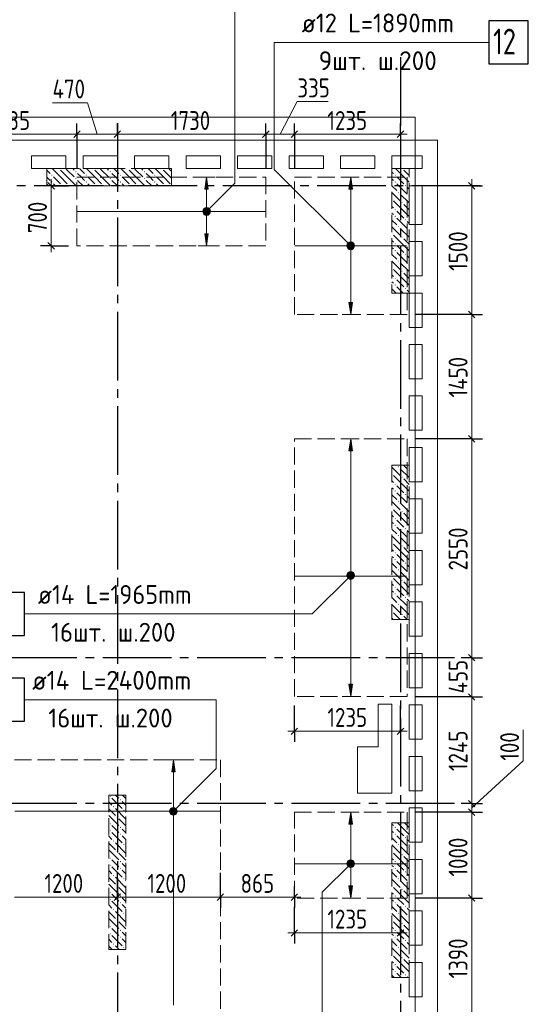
# Model space of a CAD drawing. Header units: millimetres. Extents: x 0 to 61017, y 0 to 42000.
# Tile 28 of 30: x 44842 to 50768, y 24761 to 36235. Entities that reach past the tile are written whole.
import ezdxf

# ---------------------------------------------------------------- set-up
doc = ezdxf.new("R2010")
doc.units = ezdxf.units.MM
doc.linetypes.add('______2', pattern=[270, 200, -70])
doc.linetypes.add('______5', pattern=[1100, 800, -100, 100, -100])
for name, color, linetype, lineweight in [('Standard', 7, 'Continuous', 25), ('ДОП Верх по Х', 7, 'Continuous', 25), ('ЖБ Пилон', 180, 'Continuous', 25), ('Оси', 40, '______5', 18), ('Позиционная метка номер позиции', 7, 'Continuous', 13), ('Примечания', 7, 'Continuous', 25)]:
    doc.layers.add(name, color=color, linetype=linetype, lineweight=lineweight)
doc.layers.add('ЖБ Перекрытие верхний уровень', color=7, linetype='Continuous', lineweight=25, true_color=0xe0e0ff)
doc.styles.add('GOST 2.304-81', font='txt')
doc.styles.add('ISOCPEUR', font='txt')

msp = doc.modelspace()

# ---------------------------------------------------------------- hatches: boundary and pattern name
at = {"layer": 'ДОП Верх по Х', "linetype": 'Continuous', "lineweight": 13, "transparency": 33554687}
for points in [[(47040, 34260), (47020, 34400), (47000, 34260)], [(48719, 34260), (48699, 34400), (48679, 34260)], [(46983, 34000), (47058, 34000), (47052, 34019)], [(46983, 34000), (47052, 34019), (46988, 34019)], [(46988, 33981), (47058, 34000), (46983, 34000)], [(46988, 34019), (47052, 34019), (47039, 34032)], [(46988, 34019), (47039, 34032), (47001, 34032)], [(46988, 33981), (47052, 33981), (47058, 34000)], [(47001, 33968), (47052, 33981), (46988, 33981)], [(47001, 34032), (47039, 34032), (47020, 34038)], [(47001, 33968), (47039, 33968), (47052, 33981)], [(47039, 33968), (47001, 33968), (47020, 33962)], [(48661, 33600), (48736, 33600), (48731, 33619)], [(48661, 33600), (48731, 33619), (48667, 33619)], [(48667, 33619), (48731, 33619), (48718, 33632)], [(48667, 33619), (48718, 33632), (48680, 33632)], [(48680, 33632), (48718, 33632), (48699, 33638)], [(48667, 33581), (48736, 33600), (48661, 33600)], [(48667, 33581), (48731, 33581), (48736, 33600)], [(48680, 33568), (48731, 33581), (48667, 33581)], [(48680, 33568), (48718, 33568), (48731, 33581)], [(48718, 33568), (48680, 33568), (48699, 33562)], [(48719, 31210), (48699, 31350), (48679, 31210)], [(48661, 29750), (48736, 29750), (48731, 29769)], [(48661, 29750), (48731, 29769), (48667, 29769)], [(48667, 29731), (48736, 29750), (48661, 29750)], [(48667, 29769), (48731, 29769), (48718, 29782)], [(48667, 29769), (48718, 29782), (48680, 29782)], [(48667, 29731), (48731, 29731), (48736, 29750)], [(48680, 29718), (48731, 29731), (48667, 29731)], [(48680, 29782), (48718, 29782), (48699, 29787)], [(48680, 29718), (48718, 29718), (48731, 29731)], [(48718, 29718), (48680, 29718), (48699, 29712)], [(46653, 27470), (46633, 27610), (46613, 27470)], [(46596, 27010), (46671, 27010), (46665, 27029)], [(46596, 27010), (46665, 27029), (46601, 27029)], [(46601, 26991), (46671, 27010), (46596, 27010)], [(46601, 27029), (46665, 27029), (46652, 27042)], [(46601, 27029), (46652, 27042), (46614, 27042)], [(46601, 26991), (46665, 26991), (46671, 27010)], [(46614, 26978), (46665, 26991), (46601, 26991)], [(46614, 27042), (46652, 27042), (46633, 27048)], [(46614, 26978), (46652, 26978), (46665, 26991)], [(46652, 26978), (46614, 26978), (46633, 26972)], [(48719, 26860), (48699, 27000), (48679, 26860)], [(48661, 26400), (48736, 26400), (48731, 26419)], [(48661, 26400), (48731, 26419), (48667, 26419)], [(48667, 26381), (48736, 26400), (48661, 26400)], [(48667, 26419), (48731, 26419), (48718, 26432)], [(48667, 26419), (48718, 26432), (48680, 26432)], [(48667, 26381), (48731, 26381), (48736, 26400)], [(48680, 26432), (48718, 26432), (48699, 26438)], [(48680, 26368), (48731, 26381), (48667, 26381)], [(48680, 26368), (48718, 26368), (48731, 26381)], [(48718, 26368), (48680, 26368), (48699, 26363)]]:
    msp.add_hatch(color=7, dxfattribs=at).paths.add_polyline_path(points)
for points in [[(47040, 33740), (47020, 33600), (47000, 33740)], [(48719, 32940), (48699, 32800), (48679, 32940)], [(48719, 28490), (48699, 28350), (48679, 28490)], [(48719, 26140), (48699, 26000), (48679, 26140)]]:
    msp.add_hatch(color=7, dxfattribs=at).paths.add_polyline_path(points, flags=16)
at = {"layer": 'ЖБ Пилон', "linetype": 'Continuous', "lineweight": 18, "transparency": 33554687}
for points in [[(45210, 34423), (45217, 34430), (45223, 34423), (45217, 34417)], [(45300, 34500), (45297, 34497), (45294, 34500)], [(45490, 34463), (45497, 34470), (45503, 34463), (45497, 34457)], [(45610, 34423), (45617, 34430), (45623, 34423), (45617, 34417)], [(45700, 34500), (45697, 34497), (45694, 34500)], [(45890, 34463), (45897, 34470), (45903, 34463), (45897, 34457)], [(46010, 34423), (46017, 34430), (46023, 34423), (46017, 34417)], [(46100, 34500), (46097, 34497), (46094, 34500)], [(46290, 34463), (46297, 34470), (46303, 34463), (46297, 34457)], [(46410, 34423), (46417, 34430), (46423, 34423), (46417, 34417)], [(46500, 34500), (46497, 34497), (46494, 34500)], [(49210, 34423), (49217, 34430), (49223, 34423), (49217, 34417)], [(49300, 34500), (49297, 34497), (49294, 34500)], [(45210, 34343), (45217, 34350), (45223, 34343), (45217, 34337)], [(45330, 34303), (45337, 34310), (45343, 34303), (45340, 34300), (45334, 34300)], [(45410, 34303), (45417, 34310), (45423, 34303), (45420, 34300), (45414, 34300)], [(45490, 34383), (45497, 34390), (45503, 34383), (45497, 34377)], [(45610, 34343), (45617, 34350), (45623, 34343), (45617, 34337)], [(45730, 34303), (45737, 34310), (45743, 34303), (45740, 34300), (45734, 34300)], [(45810, 34303), (45817, 34310), (45823, 34303), (45820, 34300), (45814, 34300)], [(45890, 34383), (45897, 34390), (45903, 34383), (45897, 34377)], [(46010, 34343), (46017, 34350), (46023, 34343), (46017, 34337)], [(46130, 34303), (46137, 34310), (46143, 34303), (46140, 34300), (46134, 34300)], [(46210, 34303), (46217, 34310), (46223, 34303), (46220, 34300), (46214, 34300)], [(46290, 34383), (46297, 34390), (46303, 34383), (46297, 34377)], [(46410, 34343), (46417, 34350), (46423, 34343), (46417, 34337)], [(46530, 34303), (46537, 34310), (46543, 34303), (46540, 34300), (46534, 34300)], [(49210, 34343), (49217, 34350), (49223, 34343), (49217, 34337)], [(49330, 34303), (49337, 34310), (49343, 34303), (49337, 34297)], [(49250, 34223), (49257, 34230), (49263, 34223), (49257, 34217)], [(49180, 34147), (49183, 34143), (49180, 34140)], [(49290, 34103), (49297, 34110), (49303, 34103), (49297, 34097)], [(49370, 34183), (49377, 34190), (49380, 34187), (49380, 34180), (49377, 34177)], [(49210, 34023), (49217, 34030), (49223, 34023), (49217, 34017)], [(49210, 33943), (49217, 33950), (49223, 33943), (49217, 33937)], [(49330, 33903), (49337, 33910), (49343, 33903), (49337, 33897)], [(49180, 33747), (49183, 33743), (49180, 33740)], [(49250, 33823), (49257, 33830), (49263, 33823), (49257, 33817)], [(49370, 33783), (49377, 33790), (49380, 33787), (49380, 33780), (49377, 33777)], [(49210, 33623), (49217, 33630), (49223, 33623), (49217, 33617)], [(49290, 33703), (49297, 33710), (49303, 33703), (49297, 33697)], [(49210, 33543), (49217, 33550), (49223, 33543), (49217, 33537)], [(49330, 33503), (49337, 33510), (49343, 33503), (49337, 33497)], [(49250, 33423), (49257, 33430), (49263, 33423), (49257, 33417)], [(49370, 33383), (49377, 33390), (49380, 33387), (49380, 33380), (49377, 33377)], [(49180, 33347), (49183, 33343), (49180, 33340)], [(49290, 33303), (49297, 33310), (49303, 33303), (49297, 33297)], [(49210, 33223), (49217, 33230), (49223, 33223), (49217, 33217)], [(49210, 33143), (49217, 33150), (49223, 33143), (49217, 33137)], [(49330, 33103), (49337, 33110), (49343, 33103), (49337, 33097)], [(49250, 31023), (49257, 31030), (49263, 31023), (49257, 31017)], [(49370, 30983), (49377, 30990), (49380, 30987), (49380, 30980), (49377, 30977)], [(49180, 30947), (49183, 30943), (49180, 30940)], [(49290, 30903), (49297, 30910), (49303, 30903), (49297, 30897)], [(49210, 30823), (49217, 30830), (49223, 30823), (49217, 30817)], [(49210, 30743), (49217, 30750), (49223, 30743), (49217, 30737)], [(49330, 30703), (49337, 30710), (49343, 30703), (49337, 30697)], [(49180, 30547), (49183, 30543), (49180, 30540)], [(49250, 30623), (49257, 30630), (49263, 30623), (49257, 30617)], [(49370, 30583), (49377, 30590), (49380, 30587), (49380, 30580), (49377, 30577)], [(49210, 30423), (49217, 30430), (49223, 30423), (49217, 30417)], [(49290, 30503), (49297, 30510), (49303, 30503), (49297, 30497)], [(49210, 30343), (49217, 30350), (49223, 30343), (49217, 30337)], [(49330, 30303), (49337, 30310), (49343, 30303), (49337, 30297)], [(49250, 30223), (49257, 30230), (49263, 30223), (49257, 30217)], [(49370, 30183), (49377, 30190), (49380, 30187), (49380, 30180), (49377, 30177)], [(49180, 30147), (49183, 30143), (49180, 30140)], [(49290, 30103), (49297, 30110), (49303, 30103), (49297, 30097)], [(49210, 30023), (49217, 30030), (49223, 30023), (49217, 30017)], [(49210, 29943), (49217, 29950), (49223, 29943), (49217, 29937)], [(49330, 29903), (49337, 29910), (49343, 29903), (49337, 29897)], [(49180, 29747), (49183, 29743), (49180, 29740)], [(49250, 29823), (49257, 29830), (49263, 29823), (49257, 29817)], [(49370, 29783), (49377, 29790), (49380, 29787), (49380, 29780), (49377, 29777)], [(49210, 29623), (49217, 29630), (49223, 29623), (49217, 29617)], [(49290, 29703), (49297, 29710), (49303, 29703), (49297, 29697)], [(49210, 29543), (49217, 29550), (49223, 29543), (49217, 29537)], [(49330, 29503), (49337, 29510), (49343, 29503), (49337, 29497)], [(49250, 29423), (49257, 29430), (49263, 29423), (49257, 29417)], [(49370, 29383), (49377, 29390), (49380, 29387), (49380, 29380), (49377, 29377)], [(49180, 29347), (49183, 29343), (49180, 29340)], [(49290, 29303), (49297, 29310), (49303, 29303), (49297, 29297)], [(45890, 27183), (45897, 27190), (45903, 27183), (45897, 27177)], [(46010, 27143), (46017, 27150), (46023, 27143), (46017, 27137)], [(45930, 27063), (45937, 27070), (45943, 27063), (45937, 27057)], [(46050, 27023), (46057, 27030), (46063, 27023), (46057, 27017)], [(45890, 26863), (45897, 26870), (45903, 26863), (45897, 26857)], [(45970, 26943), (45977, 26950), (45983, 26943), (45977, 26937)], [(45890, 26783), (45897, 26790), (45903, 26783), (45897, 26777)], [(46010, 26823), (46017, 26830), (46023, 26823), (46017, 26817)], [(46010, 26743), (46017, 26750), (46023, 26743), (46017, 26737)], [(49210, 26823), (49217, 26830), (49223, 26823), (49217, 26817)], [(49210, 26743), (49217, 26750), (49223, 26743), (49217, 26737)], [(45930, 26663), (45937, 26670), (45943, 26663), (45937, 26657)], [(46050, 26623), (46057, 26630), (46063, 26623), (46057, 26617)], [(49250, 26623), (49257, 26630), (49263, 26623), (49257, 26617)], [(49330, 26703), (49337, 26710), (49343, 26703), (49337, 26697)], [(45970, 26543), (45977, 26550), (45983, 26543), (45977, 26537)], [(49180, 26547), (49183, 26543), (49180, 26540)], [(49290, 26503), (49297, 26510), (49303, 26503), (49297, 26497)], [(49370, 26583), (49377, 26590), (49380, 26587), (49380, 26580), (49377, 26577)], [(45890, 26463), (45897, 26470), (45903, 26463), (45897, 26457)], [(45890, 26383), (45897, 26390), (45903, 26383), (45897, 26377)], [(46010, 26423), (46017, 26430), (46023, 26423), (46017, 26417)], [(49210, 26423), (49217, 26430), (49223, 26423), (49217, 26417)], [(46010, 26343), (46017, 26350), (46023, 26343), (46017, 26337)], [(49210, 26343), (49217, 26350), (49223, 26343), (49217, 26337)], [(49330, 26303), (49337, 26310), (49343, 26303), (49337, 26297)], [(45930, 26263), (45937, 26270), (45943, 26263), (45937, 26257)], [(46050, 26223), (46057, 26230), (46063, 26223), (46057, 26217)], [(49250, 26223), (49257, 26230), (49263, 26223), (49257, 26217)], [(49370, 26183), (49377, 26190), (49380, 26187), (49380, 26180), (49377, 26177)], [(45890, 26063), (45897, 26070), (45903, 26063), (45897, 26057)], [(45970, 26143), (45977, 26150), (45983, 26143), (45977, 26137)], [(49180, 26147), (49183, 26143), (49180, 26140)], [(49290, 26103), (49297, 26110), (49303, 26103), (49297, 26097)], [(45890, 25983), (45897, 25990), (45903, 25983), (45897, 25977)], [(46010, 26023), (46017, 26030), (46023, 26023), (46017, 26017)], [(46010, 25943), (46017, 25950), (46023, 25943), (46017, 25937)], [(49210, 26023), (49217, 26030), (49223, 26023), (49217, 26017)], [(49210, 25943), (49217, 25950), (49223, 25943), (49217, 25937)], [(45930, 25863), (45937, 25870), (45943, 25863), (45937, 25857)], [(46050, 25823), (46057, 25830), (46063, 25823), (46057, 25817)], [(49250, 25823), (49257, 25830), (49263, 25823), (49257, 25817)], [(49330, 25903), (49337, 25910), (49343, 25903), (49337, 25897)], [(45970, 25743), (45977, 25750), (45983, 25743), (45977, 25737)], [(49180, 25747), (49183, 25743), (49180, 25740)], [(49290, 25703), (49297, 25710), (49303, 25703), (49297, 25697)], [(49370, 25783), (49377, 25790), (49380, 25787), (49380, 25780), (49377, 25777)], [(45890, 25663), (45897, 25670), (45903, 25663), (45897, 25657)], [(45890, 25583), (45897, 25590), (45903, 25583), (45897, 25577)], [(46010, 25623), (46017, 25630), (46023, 25623), (46017, 25617)], [(49210, 25623), (49217, 25630), (49223, 25623), (49217, 25617)], [(46010, 25543), (46017, 25550), (46023, 25543), (46017, 25537)], [(49210, 25543), (49217, 25550), (49223, 25543), (49217, 25537)], [(49330, 25503), (49337, 25510), (49343, 25503), (49337, 25497)], [(45930, 25463), (45937, 25470), (45943, 25463), (45937, 25457)], [(46050, 25423), (46057, 25430), (46063, 25423), (46057, 25417)], [(49250, 25423), (49257, 25430), (49263, 25423), (49257, 25417)], [(49370, 25383), (49377, 25390), (49380, 25387), (49380, 25380), (49377, 25377)], [(49180, 25347), (49183, 25343), (49180, 25340)], [(49290, 25303), (49297, 25310), (49303, 25303), (49297, 25297)], [(49210, 25223), (49217, 25230), (49223, 25223), (49217, 25217)], [(49210, 25143), (49217, 25150), (49223, 25143), (49217, 25137)], [(49330, 25103), (49337, 25110), (49343, 25103), (49337, 25097)]]:
    msp.add_hatch(color=7, dxfattribs=at).paths.add_polyline_path(points, flags=16)
at = {"layer": 'Позиционная метка номер позиции', "linetype": 'Continuous', "lineweight": 13, "transparency": 33554687}
for points in [[(46977, 34011), (47052, 33968), (46988, 34032)], [(46977, 33989), (47032, 33957), (46977, 34011)], [(46977, 34011), (47032, 33957), (47052, 33968)], [(47009, 33957), (46977, 33989), (46988, 33968)], [(46977, 33989), (47009, 33957), (47032, 33957)], [(46988, 34032), (47063, 33989), (47009, 34043)], [(46988, 34032), (47052, 33968), (47063, 33989)], [(47009, 34043), (47063, 33989), (47063, 34011)], [(47009, 34043), (47063, 34011), (47032, 34043)], [(47032, 34043), (47063, 34011), (47052, 34032)], [(48667, 33568), (48710, 33643), (48656, 33589)], [(48656, 33589), (48710, 33643), (48688, 33643)], [(48656, 33589), (48688, 33643), (48656, 33611)], [(48656, 33611), (48688, 33643), (48667, 33632)], [(48667, 33568), (48731, 33632), (48710, 33643)], [(48688, 33557), (48731, 33632), (48667, 33568)], [(48688, 33557), (48742, 33611), (48731, 33632)], [(48710, 33557), (48742, 33611), (48688, 33557)], [(48710, 33557), (48742, 33589), (48742, 33611)], [(48742, 33589), (48710, 33557), (48731, 33568)], [(48731, 29728), (48667, 29792), (48656, 29771)], [(48731, 29728), (48656, 29771), (48710, 29717)], [(48710, 29717), (48656, 29771), (48656, 29749)], [(48710, 29717), (48656, 29749), (48688, 29717)], [(48688, 29717), (48656, 29749), (48667, 29728)], [(48742, 29749), (48688, 29803), (48667, 29792)], [(48742, 29749), (48667, 29792), (48731, 29728)], [(48742, 29771), (48710, 29803), (48688, 29803)], [(48742, 29771), (48688, 29803), (48742, 29749)], [(48710, 29803), (48742, 29771), (48731, 29792)], [(46590, 27021), (46665, 26978), (46601, 27042)], [(46590, 26999), (46645, 26967), (46590, 27021)], [(46590, 27021), (46645, 26967), (46665, 26978)], [(46622, 26967), (46590, 26999), (46601, 26978)], [(46590, 26999), (46622, 26967), (46645, 26967)], [(46601, 27042), (46677, 26999), (46622, 27053)], [(46601, 27042), (46665, 26978), (46677, 26999)], [(46622, 27053), (46677, 26999), (46677, 27021)], [(46622, 27053), (46677, 27021), (46645, 27053)], [(46645, 27053), (46677, 27021), (46665, 27042)], [(48731, 26368), (48667, 26432), (48656, 26411)], [(48731, 26368), (48656, 26411), (48710, 26357)], [(48710, 26357), (48656, 26411), (48656, 26389)], [(48742, 26389), (48688, 26443), (48667, 26432)], [(48742, 26389), (48667, 26432), (48731, 26368)], [(48742, 26411), (48710, 26443), (48688, 26443)], [(48742, 26411), (48688, 26443), (48742, 26389)], [(48710, 26443), (48742, 26411), (48731, 26432)], [(48710, 26357), (48656, 26389), (48688, 26357)], [(48688, 26357), (48656, 26389), (48667, 26368)]]:
    msp.add_hatch(color=7, dxfattribs=at).paths.add_polyline_path(points)

# ---------------------------------------------------------------- linework, layer by layer
at = {"layer": 'Standard', "color": 7, "linetype": 'Continuous', "lineweight": 13, "transparency": 33554687}
for p, q in [((45631, 35268), (45225, 35268)), ((45745, 34900), (45631, 35268)), ((47876, 34900), (48077, 35280)), ((48077, 35280), (48437, 35280)), ((43927, 34900), (45510, 34900)), ((45510, 34900), (45980, 34900)), ((45980, 34900), (47710, 34900)), ((47710, 34900), (48043, 34900)), ((48043, 34900), (49280, 34900)), ((49280, 34900), (49355, 34900)), ((45210, 34300), (45210, 34375)), ((50110, 34300), (50110, 34375)), ((45210, 33600), (45210, 33525)), ((50110, 31350), (50110, 28800)), ((50110, 28800), (50110, 28344)), ((50110, 28344), (50110, 27100)), ((48043, 27944), (47968, 27944)), ((48043, 27944), (49280, 27944)), ((49280, 27944), (49355, 27944)), ((50710, 27600), (50710, 27960)), ((50110, 27050), (50710, 27600)), ((50110, 27100), (50110, 27000)), ((50110, 27000), (50110, 26000)), ((45980, 26010), (44780, 26010)), ((47180, 26010), (45980, 26010)), ((48043, 26010), (47180, 26010)), ((48043, 26010), (48118, 26010)), ((50110, 26000), (50110, 24610)), ((48043, 25594), (47968, 25594)), ((48043, 25594), (49280, 25594)), ((49280, 25594), (49355, 25594))]:
    msp.add_line(p, q, dxfattribs=at)
at = {"layer": 'Standard', "color": 251, "linetype": 'Continuous', "lineweight": -3, "true_color": 0x656565, "transparency": 33554687}
for p, q in [((45510, 34900), (45510, 35025)), ((45980, 34900), (45980, 35025)), ((47710, 34900), (47710, 35025)), ((48043, 34900), (48043, 35025)), ((49280, 34900), (49280, 35025)), ((45510, 34900), (45510, 34775)), ((45510, 34900), (45510, 34500)), ((45980, 34900), (45980, 34775)), ((47710, 34900), (47710, 34775)), ((47710, 34900), (47710, 34500)), ((48043, 34900), (48043, 34775)), ((48043, 34900), (48043, 34500)), ((49280, 34900), (49280, 34775)), ((49280, 34900), (49280, 34671)), ((45210, 34300), (45085, 34300)), ((45210, 34300), (45335, 34300)), ((45210, 34300), (45410, 34300)), ((50110, 34300), (49985, 34300)), ((50110, 34300), (50235, 34300)), ((50110, 34300), (50110, 34300)), ((45210, 33600), (45085, 33600)), ((45210, 33600), (45335, 33600)), ((45210, 33600), (45410, 33600)), ((50110, 32800), (49985, 32800)), ((50110, 32800), (50235, 32800)), ((50110, 31350), (49985, 31350)), ((50110, 31350), (50235, 31350)), ((50110, 28800), (49985, 28800)), ((50110, 28800), (50235, 28800)), ((50110, 28344), (49985, 28344)), ((50110, 28344), (50235, 28344)), ((48043, 27944), (48043, 28244)), ((49280, 27944), (49280, 28244)), ((48043, 27944), (48043, 28069)), ((49280, 27944), (49280, 28069)), ((48043, 27944), (48043, 27819)), ((49280, 27944), (49280, 27819)), ((50110, 27100), (49985, 27100)), ((50110, 27100), (50235, 27100)), ((50110, 27000), (49985, 27000)), ((50110, 27000), (50235, 27000)), ((45980, 26010), (45980, 26135)), ((47180, 26010), (47180, 26135)), ((48043, 26010), (48043, 26135)), ((45980, 26010), (45980, 25885)), ((47180, 26010), (47180, 25885)), ((48043, 26010), (48043, 25885)), ((48043, 26010), (48043, 26010)), ((50110, 26000), (49985, 26000)), ((50110, 26000), (50235, 26000)), ((48043, 25594), (48043, 25894)), ((49280, 25594), (49280, 25894)), ((48043, 25594), (48043, 25719)), ((49280, 25594), (49280, 25719)), ((48043, 25594), (48043, 25469)), ((49280, 25594), (49280, 25469))]:
    msp.add_line(p, q, dxfattribs=at)
at = {"layer": 'Standard', "color": 7, "linetype": 'Continuous', "lineweight": 25, "transparency": 33554687}
for p, q in [((45472, 34862), (45547, 34938)), ((45942, 34862), (46017, 34938)), ((47672, 34862), (47747, 34938)), ((48005, 34862), (48080, 34938)), ((49242, 34862), (49317, 34938)), ((45172, 34338), (45247, 34262)), ((50072, 34338), (50147, 34262)), ((45172, 33638), (45247, 33562)), ((50072, 32838), (50147, 32762)), ((50072, 31388), (50147, 31312)), ((50072, 28838), (50147, 28762)), ((50072, 28381), (50147, 28306)), ((48005, 27906), (48080, 27981)), ((49242, 27906), (49317, 27981)), ((50072, 27138), (50147, 27063)), ((50072, 27038), (50147, 26963)), ((46017, 26048), (45942, 25972)), ((47217, 26048), (47142, 25972)), ((48080, 26048), (48005, 25972)), ((50072, 26038), (50147, 25963)), ((48005, 25556), (48080, 25631)), ((49242, 25556), (49317, 25631))]:
    msp.add_line(p, q, dxfattribs=at)
at = {"layer": 'Standard', "color": 254, "linetype": 'Continuous', "lineweight": 18, "true_color": 0xc4c4ff, "transparency": 33554687}
msp.add_lwpolyline([(7031, 20600), (49449, 20600), (49449, 35100), (7031, 35100), (7031, 20600)], dxfattribs=at)
at = {"layer": 'Standard', "color": 251, "linetype": 'Continuous', "lineweight": -3, "true_color": 0x656565, "transparency": 33554687}
for points in [[(45980, 34900), (45980, 34917), (45980, 34917), (45980, 34917), (45980, 34917), (45980, 34930)], [(50110, 32800), (50093, 32800), (50093, 32800), (50093, 32800), (50093, 32800), (50093, 32800), (50093, 32800), (50093, 32800), (50093, 32800), (50093, 32800), (50093, 32800), (50093, 32800), (50093, 32800), (50093, 32800), (50093, 32800), (50093, 32800), (50093, 32800), (49455, 32800)], [(50110, 31350), (50093, 31350), (50093, 31350), (50093, 31350), (50093, 31350), (50093, 31350), (50093, 31350), (50093, 31350), (50093, 31350), (50093, 31350), (50093, 31350), (50093, 31350), (50093, 31350), (50093, 31350), (50093, 31350), (49455, 31350)], [(50110, 28800), (50093, 28800), (50093, 28800), (50093, 28800), (50093, 28800), (50093, 28800), (50093, 28800), (50093, 28800), (50093, 28800), (50093, 28800), (50093, 28800), (50093, 28800), (50093, 28800), (50010, 28800)], [(50110, 28344), (50093, 28344), (50093, 28344), (50093, 28344), (50093, 28344), (50093, 28344), (50093, 28344), (50093, 28344), (50093, 28344), (50093, 28344), (50093, 28344), (49455, 28344)], [(50110, 27100), (50093, 27100), (50093, 27100), (50093, 27100), (50093, 27100), (50093, 27100), (50093, 27100), (50093, 27100), (50093, 27100), (50010, 27100)], [(50110, 27000), (50093, 27000), (50093, 27000), (50093, 27000), (50093, 27000), (50093, 27000), (50093, 27000), (50093, 27000), (50093, 27000), (49455, 27000)], [(45980, 26010), (45980, 26027), (45980, 26027), (45980, 26027), (45980, 26027), (45980, 26027), (45980, 26027), (45980, 26027), (45980, 26027), (45980, 26027), (45980, 26027), (45980, 26027), (45980, 26027), (45980, 26027), (45980, 26027), (45980, 26027), (45980, 26027), (45980, 26027), (45980, 26027), (45980, 26027), (45980, 26027), (45980, 26027), (45980, 26027), (45980, 26027), (45980, 26027), (45980, 26027), (45980, 26027), (45980, 26027), (45980, 26027), (45980, 26027), (45980, 26027), (45980, 26027), (45980, 26027), (45980, 26027), (45980, 26027), (45980, 26027), (45980, 26027), (45980, 26027), (45980, 26027), (45980, 26027), (45980, 26027), (45980, 26027), (45980, 26027), (45980, 26027), (45980, 26027), (45980, 26027), (45980, 26027), (45980, 26027), (45980, 26027), (45980, 26027), (45980, 26027), (45980, 26027), (45980, 26027), (45980, 26027), (45980, 26027), (45980, 26027), (45980, 26027), (45980, 26027), (45980, 26027), (45980, 26027), (45980, 26027), (45980, 26027), (45980, 26027), (45980, 26295)], [(47180, 26010), (47180, 26027), (47180, 26027), (47180, 26027), (47180, 26027), (47180, 26027), (47180, 26027), (47180, 26027), (47180, 26027), (47180, 26027), (47180, 26027), (47180, 26027), (47180, 26027), (47180, 26027), (47180, 26027), (47180, 26027), (47180, 26027), (47180, 26027), (47180, 26027), (47180, 26027), (47180, 26027), (47180, 26027), (47180, 26027), (47180, 26027), (47180, 26027), (47180, 26027), (47180, 26027), (47180, 26027), (47180, 26027), (47180, 26027), (47180, 26027), (47180, 26027), (47180, 26027), (47180, 26027), (47180, 26027), (47180, 26027), (47180, 26027), (47180, 26027), (47180, 26027), (47180, 26027), (47180, 26027), (47180, 26027), (47180, 26027), (47180, 26027), (47180, 26027), (47180, 26027), (47180, 26027), (47180, 26027), (47180, 26027), (47180, 26027), (47180, 26027), (47180, 26027), (47180, 26027), (47180, 26027), (47180, 26027), (47180, 26027), (47180, 26027), (47180, 26027), (47180, 26027), (47180, 26027), (47180, 26027), (47180, 26027), (47180, 26027), (47180, 26027), (47180, 26027), (47180, 26295)], [(50110, 26000), (50093, 26000), (50093, 26000), (50093, 26000), (50093, 26000), (50093, 26000), (50093, 26000), (49455, 26000)]]:
    msp.add_lwpolyline(points, dxfattribs=at)
at = {"layer": 'Standard', "color": 7, "linetype": 'Continuous', "lineweight": 13, "transparency": 33554687}
for points in [[(45210, 34300), (45210, 33660), (45210, 33660), (45210, 33600)], [(50110, 34300), (50110, 33234), (50110, 33234), (50110, 32827), (50110, 32827), (50110, 32800)], [(50110, 32800), (50110, 32469), (50110, 32469), (50110, 31350)]]:
    msp.add_lwpolyline(points, dxfattribs=at)
at = {"layer": 'ДОП Верх по Х', "color": 7, "linetype": 'Continuous', "lineweight": 13, "transparency": 33554687}
for p, q in [((48108, 35970), (50150, 35970)), ((45034, 29310), (47098, 29310)), ((44968, 28310), (47098, 28310))]:
    msp.add_line(p, q, dxfattribs=at)
at = {"layer": 'ДОП Верх по Х', "color": 251, "linetype": 'Continuous', "lineweight": 13, "true_color": 0x494949, "transparency": 33554687}
for p, q in [((47020, 34400), (46920, 34400)), ((47020, 34400), (47000, 34260)), ((47040, 34260), (47020, 34400)), ((47020, 34400), (47120, 34400)), ((47020, 34400), (47020, 34400)), ((48699, 34400), (48599, 34400)), ((48699, 34400), (48679, 34260)), ((48719, 34260), (48699, 34400)), ((48699, 34400), (48799, 34400)), ((48699, 34400), (48699, 34400)), ((47000, 34260), (47040, 34260)), ((47020, 34030), (47020, 34260)), ((48679, 34260), (48719, 34260)), ((48699, 33630), (48699, 34260)), ((46983, 34000), (46983, 34000)), ((47020, 33740), (47020, 33970)), ((47058, 34000), (47058, 34000)), ((47020, 33600), (47000, 33740)), ((47000, 33740), (47040, 33740)), ((47040, 33740), (47020, 33600)), ((47020, 33600), (46920, 33600)), ((47020, 33600), (47120, 33600)), ((47020, 33600), (47020, 33600)), ((48661, 33600), (48661, 33600)), ((48699, 32940), (48699, 33570)), ((48736, 33600), (48736, 33600)), ((48699, 32800), (48679, 32940)), ((48679, 32940), (48719, 32940)), ((48719, 32940), (48699, 32800)), ((48699, 32800), (48599, 32800)), ((48699, 32800), (48799, 32800)), ((48699, 32800), (48699, 32800)), ((48699, 31350), (48599, 31350)), ((48699, 31350), (48679, 31210)), ((48719, 31210), (48699, 31350)), ((48699, 31350), (48799, 31350)), ((48699, 31350), (48699, 31350)), ((48679, 31210), (48719, 31210)), ((48699, 29780), (48699, 31210)), ((48661, 29750), (48661, 29750)), ((48699, 28490), (48699, 29720)), ((48736, 29750), (48736, 29750)), ((48699, 28350), (48679, 28490)), ((48679, 28490), (48719, 28490)), ((48719, 28490), (48699, 28350)), ((48699, 28350), (48599, 28350)), ((48699, 28350), (48799, 28350)), ((48699, 28350), (48699, 28350)), ((46633, 27610), (46533, 27610)), ((46633, 27610), (46613, 27470)), ((46653, 27470), (46633, 27610)), ((46633, 27610), (46733, 27610)), ((46633, 27610), (46633, 27610)), ((46613, 27470), (46653, 27470)), ((46633, 27040), (46633, 27470)), ((46596, 27010), (46596, 27010)), ((46633, 24750), (46633, 26980)), ((46671, 27010), (46671, 27010)), ((48699, 27000), (48599, 27000)), ((48699, 27000), (48679, 26860)), ((48719, 26860), (48699, 27000)), ((48699, 27000), (48799, 27000)), ((48699, 27000), (48699, 27000)), ((48679, 26860), (48719, 26860)), ((48699, 26430), (48699, 26860)), ((48661, 26400), (48661, 26400)), ((48736, 26400), (48736, 26400)), ((48699, 26140), (48699, 26370)), ((48699, 26000), (48679, 26140)), ((48679, 26140), (48719, 26140)), ((48719, 26140), (48699, 26000)), ((48699, 26000), (48599, 26000)), ((48699, 26000), (48799, 26000)), ((48699, 26000), (48699, 26000))]:
    msp.add_line(p, q, dxfattribs=at)
at = {"layer": 'ДОП Верх по Х', "color": 7, "linetype": 'Continuous', "lineweight": 18, "transparency": 33554687}
for p, q in [((45516, 34000), (47704, 34000)), ((48049, 33600), (49349, 33600)), ((48050, 29750), (49348, 29750)), ((44787, 27010), (47173, 27010)), ((48049, 26400), (49349, 26400))]:
    msp.add_line(p, q, dxfattribs=at)
at = {"layer": 'ДОП Верх по Х', "color": 7, "linetype": 'Continuous', "lineweight": 25, "transparency": 33554687}
for points in [[(50308, 35720), (50768, 35720), (50768, 36220), (50308, 36220), (50308, 35720)], [(44438, 29060), (44898, 29060), (44898, 29560), (44438, 29560), (44438, 29060)], [(44408, 28060), (44898, 28060), (44898, 28560), (44408, 28560), (44408, 28060)]]:
    msp.add_lwpolyline(points, dxfattribs=at)
at = {"layer": 'ДОП Верх по Х', "color": 251, "linetype": 'Continuous', "lineweight": 13, "true_color": 0x494949, "transparency": 33554687}
for centre in [(47020, 34000), (48699, 33600), (48699, 29750), (46633, 27010), (48699, 26400)]:
    msp.add_circle(centre, 37.5, dxfattribs=at)
at = {"layer": 'ЖБ Перекрытие верхний уровень', "color": 7, "linetype": 'Continuous', "lineweight": 18, "transparency": 33554687}
for p, q in [((49710, 34830), (43100, 34830)), ((49710, 19870), (49710, 34830)), ((44980, 34500), (44980, 34650)), ((44980, 34650), (45380, 34650)), ((45380, 34650), (45380, 34500)), ((45580, 34500), (45580, 34650)), ((45580, 34650), (45980, 34650)), ((45980, 34650), (45980, 34500)), ((46180, 34500), (46180, 34650)), ((46180, 34650), (46580, 34650)), ((46580, 34650), (46580, 34500)), ((46780, 34500), (46780, 34650)), ((46780, 34650), (47180, 34650)), ((47180, 34650), (47180, 34500)), ((47380, 34500), (47380, 34650)), ((47380, 34650), (47780, 34650)), ((47780, 34650), (47780, 34500)), ((47980, 34500), (47980, 34650)), ((47980, 34650), (48380, 34650)), ((48380, 34650), (48380, 34500)), ((48580, 34500), (48580, 34650)), ((48580, 34650), (48980, 34650)), ((48980, 34650), (48980, 34500)), ((49180, 34500), (49180, 34650)), ((49180, 34650), (49530, 34650)), ((49530, 34650), (49530, 34500)), ((45380, 34500), (44980, 34500)), ((45980, 34500), (45580, 34500)), ((46580, 34500), (46180, 34500)), ((47180, 34500), (46780, 34500)), ((47780, 34500), (47380, 34500)), ((48380, 34500), (47980, 34500)), ((48980, 34500), (48580, 34500)), ((49530, 34500), (49180, 34500)), ((49380, 33850), (49380, 34300)), ((49380, 34300), (49530, 34300)), ((49530, 34300), (49530, 33850)), ((49530, 33850), (49380, 33850)), ((49380, 33250), (49380, 33650)), ((49380, 33650), (49530, 33650)), ((49530, 33650), (49530, 33250)), ((49530, 33250), (49380, 33250)), ((49380, 33050), (49530, 33050)), ((49380, 32650), (49380, 33050)), ((49530, 33050), (49530, 32650)), ((49530, 32650), (49380, 32650)), ((49380, 32050), (49380, 32450)), ((49380, 32450), (49530, 32450)), ((49530, 32450), (49530, 32050)), ((49530, 32050), (49380, 32050)), ((49380, 31850), (49530, 31850)), ((49380, 31450), (49380, 31850)), ((49530, 31850), (49530, 31450)), ((49530, 31450), (49380, 31450)), ((49380, 30850), (49380, 31250)), ((49380, 31250), (49530, 31250)), ((49530, 31250), (49530, 30850)), ((49530, 30850), (49380, 30850)), ((49380, 30250), (49380, 30650)), ((49380, 30650), (49530, 30650)), ((49530, 30650), (49530, 30250)), ((49530, 30250), (49380, 30250)), ((49380, 29650), (49380, 30050)), ((49380, 30050), (49530, 30050)), ((49530, 30050), (49530, 29650)), ((49530, 29650), (49380, 29650)), ((49380, 29450), (49530, 29450)), ((49380, 29050), (49380, 29450)), ((49530, 29450), (49530, 29050)), ((49530, 29050), (49380, 29050)), ((49380, 28850), (49530, 28850)), ((49380, 28450), (49380, 28850)), ((49530, 28850), (49530, 28450)), ((49530, 28450), (49380, 28450)), ((49180, 28260), (49020, 28260)), ((49020, 28260), (49020, 27760)), ((49180, 27760), (49180, 28260)), ((49380, 28250), (49530, 28250)), ((49380, 27850), (49380, 28250)), ((49530, 28250), (49530, 27850)), ((49530, 27850), (49380, 27850)), ((49020, 27760), (48780, 27760)), ((48780, 27760), (48780, 27220)), ((49180, 27220), (49180, 27760)), ((49380, 27250), (49380, 27650)), ((49380, 27650), (49530, 27650)), ((49530, 27650), (49530, 27250)), ((48780, 27220), (49180, 27220)), ((49530, 27250), (49380, 27250)), ((49380, 26650), (49380, 27050)), ((49380, 27050), (49530, 27050)), ((49530, 27050), (49530, 26650)), ((49530, 26650), (49380, 26650)), ((49380, 26450), (49530, 26450)), ((49380, 26050), (49380, 26450)), ((49530, 26450), (49530, 26050)), ((49530, 26050), (49380, 26050)), ((49380, 25450), (49380, 25850)), ((49380, 25850), (49530, 25850)), ((49530, 25850), (49530, 25450)), ((49530, 25450), (49380, 25450)), ((49380, 25250), (49530, 25250)), ((49380, 24850), (49380, 25250)), ((49530, 25250), (49530, 24850)), ((49530, 24850), (49380, 24850))]:
    msp.add_line(p, q, dxfattribs=at)
at = {"layer": 'ЖБ Пилон', "color": 253, "linetype": '______2', "lineweight": 13, "true_color": 0xa0a0a0, "transparency": 33554687}
for p, q in [((46610, 34500), (45160, 34500)), ((45160, 34500), (45160, 34300)), ((46610, 34300), (46610, 34500)), ((49380, 34500), (49180, 34500)), ((49180, 34500), (49180, 33050)), ((49380, 33050), (49380, 34500)), ((45160, 34300), (46610, 34300)), ((49180, 33050), (49380, 33050)), ((49180, 31045), (49180, 29245)), ((49380, 31045), (49180, 31045)), ((49380, 29245), (49380, 31045)), ((49180, 29245), (49380, 29245)), ((45880, 27200), (45880, 25400)), ((46080, 27200), (45880, 27200)), ((46080, 25400), (46080, 27200)), ((49180, 26875), (49180, 25075)), ((49380, 26875), (49180, 26875)), ((49380, 25075), (49380, 26875)), ((45880, 25400), (46080, 25400)), ((49180, 25075), (49380, 25075))]:
    msp.add_line(p, q, dxfattribs=at)
at = {"layer": 'ЖБ Пилон', "color": 9, "linetype": 'Continuous', "lineweight": 18, "true_color": 0xc7c7c7, "transparency": 33554687}
for p, q in [((45160, 34480), (45197, 34443)), ((45317, 34403), (45220, 34500)), ((45317, 34483), (45397, 34403)), ((45397, 34483), (45380, 34500)), ((45397, 34483), (45477, 34403)), ((45460, 34500), (45477, 34483)), ((45557, 34403), (45517, 34443)), ((45540, 34500), (45597, 34443)), ((45717, 34403), (45620, 34500)), ((45717, 34483), (45797, 34403)), ((45797, 34483), (45780, 34500)), ((45797, 34483), (45877, 34403)), ((45860, 34500), (45877, 34483)), ((45957, 34403), (45917, 34443)), ((45940, 34500), (45997, 34443)), ((46117, 34403), (46020, 34500)), ((46117, 34483), (46197, 34403)), ((46197, 34483), (46180, 34500)), ((46197, 34483), (46277, 34403)), ((46260, 34500), (46277, 34483)), ((46357, 34403), (46317, 34443)), ((46340, 34500), (46397, 34443)), ((46517, 34403), (46420, 34500)), ((46517, 34483), (46597, 34403)), ((46597, 34483), (46580, 34500)), ((46597, 34483), (46610, 34470)), ((49180, 34460), (49197, 34443)), ((49317, 34403), (49220, 34500)), ((49317, 34483), (49380, 34420)), ((45197, 34363), (45160, 34400)), ((45160, 34320), (45180, 34300)), ((45237, 34403), (45317, 34323)), ((45237, 34323), (45260, 34300)), ((45317, 34403), (45397, 34323)), ((45397, 34403), (45500, 34300)), ((45517, 34363), (45580, 34300)), ((45597, 34363), (45557, 34403)), ((45637, 34403), (45717, 34323)), ((45637, 34323), (45660, 34300)), ((45717, 34403), (45797, 34323)), ((45797, 34403), (45900, 34300)), ((45917, 34363), (45980, 34300)), ((45997, 34363), (45957, 34403)), ((46037, 34403), (46117, 34323)), ((46037, 34323), (46060, 34300)), ((46117, 34403), (46197, 34323)), ((46197, 34403), (46300, 34300)), ((46317, 34363), (46380, 34300)), ((46397, 34363), (46357, 34403)), ((46437, 34403), (46517, 34323)), ((46437, 34323), (46460, 34300)), ((46517, 34403), (46597, 34323)), ((46597, 34403), (46610, 34390)), ((49197, 34363), (49180, 34380)), ((49237, 34403), (49317, 34323)), ((49237, 34323), (49357, 34203)), ((49317, 34403), (49380, 34340)), ((49180, 34300), (49237, 34243)), ((49180, 34220), (49277, 34123)), ((49380, 34100), (49277, 34203)), ((49380, 34260), (49357, 34283)), ((49317, 34003), (49197, 34123)), ((49317, 34083), (49380, 34020)), ((49180, 34060), (49197, 34043)), ((49197, 33963), (49180, 33980)), ((49237, 34003), (49317, 33923)), ((49317, 34003), (49380, 33940)), ((49180, 33900), (49237, 33843)), ((49237, 33923), (49357, 33803)), ((49380, 33860), (49357, 33883)), ((49180, 33820), (49277, 33723)), ((49380, 33700), (49277, 33803)), ((49180, 33660), (49197, 33643)), ((49317, 33603), (49197, 33723)), ((49317, 33683), (49380, 33620)), ((49197, 33563), (49180, 33580)), ((49237, 33603), (49317, 33523)), ((49237, 33523), (49357, 33403)), ((49317, 33603), (49380, 33540)), ((49180, 33500), (49237, 33443)), ((49180, 33420), (49277, 33323)), ((49380, 33300), (49277, 33403)), ((49380, 33460), (49357, 33483)), ((49317, 33203), (49197, 33323)), ((49317, 33283), (49380, 33220)), ((49180, 33260), (49197, 33243)), ((49197, 33163), (49180, 33180)), ((49237, 33203), (49317, 33123)), ((49317, 33203), (49380, 33140)), ((49180, 33100), (49230, 33050)), ((49237, 33123), (49310, 33050)), ((49380, 33060), (49357, 33083)), ((49180, 31020), (49277, 30923)), ((49235, 31045), (49237, 31043)), ((49380, 30900), (49277, 31003)), ((49315, 31045), (49357, 31003)), ((49317, 30803), (49197, 30923)), ((49317, 30883), (49380, 30820)), ((49180, 30860), (49197, 30843)), ((49197, 30763), (49180, 30780)), ((49237, 30803), (49317, 30723)), ((49317, 30803), (49380, 30740)), ((49180, 30700), (49237, 30643)), ((49237, 30723), (49357, 30603)), ((49380, 30660), (49357, 30683)), ((49180, 30620), (49277, 30523)), ((49317, 30403), (49197, 30523)), ((49380, 30500), (49277, 30603)), ((49180, 30460), (49197, 30443)), ((49317, 30483), (49380, 30420)), ((49197, 30363), (49180, 30380)), ((49180, 30300), (49237, 30243)), ((49237, 30403), (49317, 30323)), ((49237, 30323), (49357, 30203)), ((49317, 30403), (49380, 30340)), ((49180, 30220), (49277, 30123)), ((49380, 30100), (49277, 30203)), ((49380, 30260), (49357, 30283)), ((49317, 30003), (49197, 30123)), ((49317, 30083), (49380, 30020)), ((49180, 30060), (49197, 30043)), ((49197, 29963), (49180, 29980)), ((49237, 30003), (49317, 29923)), ((49317, 30003), (49380, 29940)), ((49180, 29900), (49237, 29843)), ((49237, 29923), (49357, 29803)), ((49380, 29860), (49357, 29883)), ((49180, 29820), (49277, 29723)), ((49317, 29603), (49197, 29723)), ((49380, 29700), (49277, 29803)), ((49180, 29660), (49197, 29643)), ((49237, 29603), (49317, 29523)), ((49317, 29683), (49380, 29620)), ((49317, 29603), (49380, 29540)), ((49197, 29563), (49180, 29580)), ((49180, 29500), (49237, 29443)), ((49237, 29523), (49357, 29403)), ((49180, 29420), (49277, 29323)), ((49380, 29300), (49277, 29403)), ((49380, 29460), (49357, 29483)), ((49180, 29260), (49195, 29245)), ((49275, 29245), (49197, 29323)), ((49317, 29283), (49355, 29245)), ((45997, 27163), (45960, 27200)), ((46040, 27200), (46080, 27160)), ((45880, 27120), (45917, 27083)), ((45917, 27163), (46037, 27043)), ((46037, 27123), (46080, 27080)), ((45880, 27040), (45957, 26963)), ((45957, 27043), (46077, 26923)), ((46080, 27000), (46077, 27003)), ((45880, 26960), (45997, 26843)), ((46080, 26840), (45997, 26923)), ((49180, 26860), (49197, 26843)), ((49317, 26803), (49245, 26875)), ((49325, 26875), (49380, 26820)), ((45957, 26803), (45917, 26843)), ((45917, 26763), (46037, 26643)), ((45997, 26763), (45957, 26803)), ((46037, 26803), (46080, 26760)), ((49197, 26763), (49180, 26780)), ((49237, 26803), (49317, 26723)), ((49317, 26803), (49380, 26740)), ((45880, 26720), (45917, 26683)), ((45880, 26640), (45957, 26563)), ((45957, 26643), (46077, 26523)), ((46037, 26723), (46080, 26680)), ((49180, 26700), (49237, 26643)), ((49180, 26620), (49277, 26523)), ((49237, 26723), (49357, 26603)), ((49380, 26660), (49357, 26683)), ((45880, 26560), (45997, 26443)), ((46080, 26440), (45997, 26523)), ((46080, 26600), (46077, 26603)), ((49317, 26403), (49197, 26523)), ((49380, 26500), (49277, 26603)), ((45957, 26403), (45917, 26443)), ((45997, 26363), (45957, 26403)), ((46037, 26403), (46080, 26360)), ((49180, 26460), (49197, 26443)), ((49237, 26403), (49317, 26323)), ((49317, 26483), (49380, 26420)), ((49317, 26403), (49380, 26340)), ((45880, 26320), (45917, 26283)), ((45917, 26363), (46037, 26243)), ((46037, 26323), (46080, 26280)), ((49197, 26363), (49180, 26380)), ((49180, 26300), (49237, 26243)), ((49237, 26323), (49357, 26203)), ((49380, 26260), (49357, 26283)), ((45880, 26240), (45957, 26163)), ((45957, 26243), (46077, 26123)), ((46080, 26200), (46077, 26203)), ((49180, 26220), (49277, 26123)), ((49380, 26100), (49277, 26203)), ((45880, 26160), (45997, 26043)), ((46080, 26040), (45997, 26123)), ((49180, 26060), (49197, 26043)), ((49317, 26003), (49197, 26123)), ((49317, 26083), (49380, 26020)), ((45957, 26003), (45917, 26043)), ((45917, 25963), (46037, 25843)), ((45997, 25963), (45957, 26003)), ((46037, 26003), (46080, 25960)), ((49197, 25963), (49180, 25980)), ((49237, 26003), (49317, 25923)), ((49317, 26003), (49380, 25940)), ((45880, 25920), (45917, 25883)), ((45880, 25840), (45957, 25763)), ((45957, 25843), (46077, 25723)), ((46037, 25923), (46080, 25880)), ((49180, 25900), (49237, 25843)), ((49180, 25820), (49277, 25723)), ((49237, 25923), (49357, 25803)), ((49380, 25860), (49357, 25883)), ((45880, 25760), (45997, 25643)), ((46080, 25640), (45997, 25723)), ((46080, 25800), (46077, 25803)), ((49317, 25603), (49197, 25723)), ((49380, 25700), (49277, 25803)), ((45957, 25603), (45917, 25643)), ((45997, 25563), (45957, 25603)), ((46037, 25603), (46080, 25560)), ((49180, 25660), (49197, 25643)), ((49237, 25603), (49317, 25523)), ((49317, 25683), (49380, 25620)), ((49317, 25603), (49380, 25540)), ((45880, 25520), (45917, 25483)), ((45917, 25563), (46037, 25443)), ((46037, 25523), (46080, 25480)), ((49197, 25563), (49180, 25580)), ((49180, 25500), (49237, 25443)), ((49237, 25523), (49357, 25403)), ((49380, 25460), (49357, 25483)), ((45880, 25440), (45920, 25400)), ((45957, 25443), (46000, 25400)), ((46080, 25400), (46077, 25403)), ((49180, 25420), (49277, 25323)), ((49380, 25300), (49277, 25403)), ((49180, 25260), (49197, 25243)), ((49317, 25203), (49197, 25323)), ((49317, 25283), (49380, 25220)), ((49197, 25163), (49180, 25180)), ((49237, 25203), (49317, 25123)), ((49317, 25203), (49380, 25140)), ((49180, 25100), (49205, 25075)), ((49237, 25123), (49285, 25075)), ((49365, 25075), (49357, 25083))]:
    msp.add_line(p, q, dxfattribs=at)
at = {"layer": 'Оси', "color": 8, "linetype": '______5', "lineweight": -3, "transparency": 33554687}
for p, q in [((49280, 35800), (49280, 15970)), ((45980, 35030), (45980, 15970)), ((50210, 34300), (3600, 34300)), ((50210, 34300), (3600, 34300)), ((49910, 28800), (3600, 28800)), ((49910, 27100), (3600, 27100))]:
    msp.add_line(p, q, dxfattribs=at)
at = {"layer": 'Позиционная метка номер позиции', "color": 7, "linetype": 'Continuous', "lineweight": 13, "transparency": 33554687}
for p, q in [((46988, 34032), (46988, 34032)), ((46988, 33968), (46988, 33968)), ((47052, 34032), (47052, 34032)), ((47052, 33968), (47052, 33968)), ((48667, 33632), (48667, 33632)), ((48731, 33632), (48731, 33632)), ((48667, 33568), (48667, 33568)), ((48731, 33568), (48731, 33568)), ((48667, 29792), (48667, 29792)), ((48667, 29728), (48667, 29728)), ((48731, 29792), (48731, 29792)), ((48731, 29728), (48731, 29728)), ((46601, 27042), (46601, 27042)), ((46601, 26978), (46601, 26978)), ((46665, 27042), (46665, 27042)), ((46665, 26978), (46665, 26978)), ((48667, 26432), (48667, 26432)), ((48731, 26432), (48731, 26432)), ((48667, 26368), (48667, 26368)), ((48731, 26368), (48731, 26368))]:
    msp.add_line(p, q, dxfattribs=at)
for points in [[(47020, 34000), (47350, 34330), (47350, 36970), (49850, 36970)], [(48699, 33600), (47808, 34491), (47808, 35970), (50308, 35970)], [(48699, 29760), (48249, 29310), (44898, 29310)], [(46633, 27010), (47133, 27510), (47133, 28310), (44898, 28310)], [(48699, 26400), (48367, 26068), (48367, 24110), (45867, 24110)]]:
    msp.add_lwpolyline(points, dxfattribs=at)
for centre in [(47020, 34000), (48699, 33600), (48699, 29760), (46633, 27010), (48699, 26400)]:
    msp.add_circle(centre, 45, dxfattribs=at)
at = {"layer": 'Примечания', "color": 7, "linetype": '______2', "lineweight": 18, "transparency": 33554687}
for p, q in [((45510, 34400), (47710, 34400)), ((45510, 33600), (45510, 34400)), ((47710, 34400), (47710, 33600)), ((48043, 34400), (49355, 34400)), ((48043, 32800), (48043, 34400)), ((49355, 34400), (49355, 32800)), ((47710, 33600), (45510, 33600)), ((49355, 32800), (48043, 32800)), ((48043, 31350), (49355, 31350)), ((48043, 28350), (48043, 31350)), ((49355, 31350), (49355, 28350)), ((49355, 28350), (48043, 28350)), ((44780, 27610), (47180, 27610)), ((47180, 27610), (47180, 24610)), ((48043, 27000), (49355, 27000)), ((48043, 26000), (48043, 27000)), ((49355, 27000), (49355, 26000)), ((49355, 26000), (48043, 26000))]:
    msp.add_line(p, q, dxfattribs=at)

# ---------------------------------------------------------------- texts
at = {"layer": 'Standard', "color": 7, "linetype": 'Continuous', "lineweight": 25, "transparency": 33554687, "char_height": 220, "attachment_point": 7, "style": 'GOST 2.304-81'}
for s, insert, width in [('470', (45225, 35318), 531.97), ('335', (48077, 35330), 485.25), ('1585', (44484, 34950), 594.59), ('1730', (46603, 34950), 610.16), ('1235', (48427, 34950), 594.59), ('1235', (48427, 27994), 594.59), ('1200', (45130, 26060), 625.73), ('1200', (46330, 26060), 625.73), ('865', (47416, 26060), 516.39), ('1235', (48427, 25644), 594.59)]:
    msp.add_mtext(s, dxfattribs=dict(at, insert=insert, width=width))
at = {"layer": 'Standard', "color": 7, "linetype": 'Continuous', "lineweight": 25, "transparency": 33554687, "char_height": 220, "attachment_point": 7, "rotation": 90, "style": 'GOST 2.304-81'}
for s, insert, width in [('700', (45160, 33747), 531.97), ('1500', (50060, 33308), 610.16), ('1450', (50060, 31833), 610.16), ('2550', (50060, 29817), 641.48), ('455', (50060, 28384), 500.83), ('1245', (50060, 27479), 610.17), ('100', (50660, 27600), 485.08), ('1000', (50060, 26250), 625.73), ('1390', (50060, 25063), 610.16)]:
    msp.add_mtext(s, dxfattribs=dict(at, insert=insert, width=width))
at = {"layer": 'ДОП Верх по Х', "color": 7, "linetype": 'Continuous', "lineweight": 13, "transparency": 33554687, "attachment_point": 7, "style": 'ISOCPEUR'}
for s, insert, char_height, width in [('\\W0.94;ø12 L=1890mm ', (48128, 36087), 220, 2104.37), ('\\W0.75;12', (50358, 35830), 300, 472.29), ('\\W0.97;9шт. ш.200 ', (48326, 35647), 220, 1712.33), ('\\W0.94;ø14 L=1965mm ', (45054, 29427), 220, 2126.49), ('\\W0.95;16шт. ш.200 ', (45208, 28987), 220, 1819.91), ('\\W0.96;ø14 L=2400mm ', (44988, 28427), 220, 2194.71), ('\\W0.95;16шт. ш.200 ', (45175, 27987), 220, 1819.9)]:
    msp.add_mtext(s, dxfattribs=dict(at, insert=insert, char_height=char_height, width=width))

doc.saveas('drawing.dxf')
